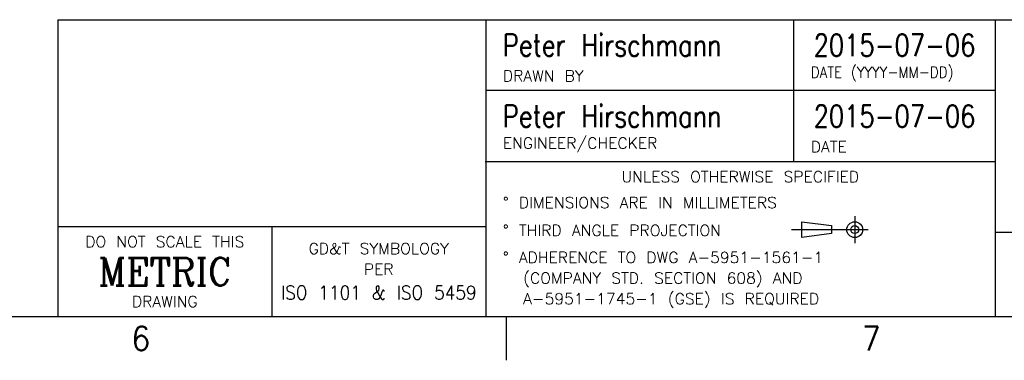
# Model space of a CAD drawing. Header units: inches. Extents: x -28 to 813, y -36 to 558.
# Tile 18 of 72: x 534 to 677, y -36 to 13. Entities that reach past the tile are written whole.
import ezdxf

# ---------------------------------------------------------------- set-up
doc = ezdxf.new("R2010")
doc.units = ezdxf.units.IN
doc.linetypes.add('DOT_CENTER', pattern=[14, 12, -1, 0, -1])
doc.layers.add('1', color=7, linetype='Continuous')
doc.styles.add('CONVERTER_11', font='txt.shx', dxfattribs={"width": 0.9})
doc.styles.add('CONVERTER_14', font='txt.shx', dxfattribs={"width": 0.81})
doc.styles.add('CONVERTER_15', font='txt.shx', dxfattribs={"width": 1.035})
doc.styles.add('CONVERTER_16', font='complex.shx', dxfattribs={"width": 0.95})

# ---------------------------------------------------------------- blocks, each defined once
blk = doc.blocks.new('Drawing_Grid_Zones__123', base_point=(-21.92888681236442, -29.69870763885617))
at = {"layer": '1', "color": 4, "linetype": 'Continuous'}
blk.add_line((604.9461131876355, -29.69870763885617), (604.9461131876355, -36.04870763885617), dxfattribs=at)
at = {"layer": '1', "color": 4, "char_height": 3.5, "attachment_point": 5, "line_spacing_factor": 1.08043217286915, "style": 'CONVERTER_11'}
for s, insert in [('6', (551.7648631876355, -32.87370763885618)), ('7', (658.1273631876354, -32.87370763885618))]:
    blk.add_mtext(s, dxfattribs=dict(at, insert=insert))
blk = doc.blocks.new('A1_Size_Verigy_Frame__124', base_point=(-21.92888681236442, -29.69870763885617))
at = {"color": 7, "linetype": 'Continuous'}
for p, q in [((539.6711131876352, 13.49504236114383), (539.6711131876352, -29.69870763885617)), ((539.6711131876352, 13.49504236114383), (601.9804881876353, 13.49504236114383)), ((601.9804881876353, 13.49504236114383), (601.9804881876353, -29.69870763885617)), ((601.9804881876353, 13.49504236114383), (806.3711131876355, 13.49504236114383)), ((676.2117381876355, -29.69870763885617), (676.2117381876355, 13.49504236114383)), ((742.4742381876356, -17.46120763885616), (676.2117381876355, -17.46120763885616))]:
    blk.add_line(p, q, dxfattribs=at)
at = {"color": 4, "linetype": 'Continuous'}
for p, q in [((646.8117381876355, 13.49504236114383), (646.8117381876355, -7.14245763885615)), ((676.2117381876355, 3.17629236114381), (601.9804881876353, 3.17629236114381)), ((601.8898631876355, -7.14245763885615), (676.2117381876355, -7.14245763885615)), ((539.6711131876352, -16.60183263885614), (601.9804881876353, -16.60183263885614)), ((570.8258006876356, -16.60183263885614), (570.8258006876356, -29.69870763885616)), ((647.98954587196, -15.89205545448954), (652.351525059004, -16.46451336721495)), ((647.98954587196, -18.19605545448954), (647.98954587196, -15.89205545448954)), ((652.351525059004, -16.46451336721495), (652.351525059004, -17.61699554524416)), ((652.351525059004, -17.61699554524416), (647.98954587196, -18.19605545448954))]:
    blk.add_line(p, q, dxfattribs=at)
at = {"color": 4, "linetype": 'DOT_CENTER'}
for p, q in [((655.7173740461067, -15.08291162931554), (655.7173740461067, -19.00519927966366)), ((646.5109088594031, -17.04405545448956), (653.7562302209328, -17.04405545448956)), ((653.7562302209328, -17.04405545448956), (657.6785178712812, -17.04405545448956))]:
    blk.add_line(p, q, dxfattribs=at)
at = {"color": 4, "linetype": 'Continuous'}
for radius in [1.152000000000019, 0.5795420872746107]:
    blk.add_circle((655.7173740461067, -17.04405545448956), radius, dxfattribs=at)
at = {"layer": '1', "color": 7, "linetype": 'Continuous'}
blk.add_line((-18.92888681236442, -29.69870763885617), (803.3711131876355, -29.69870763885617), dxfattribs=at)
at = {"layer": '1'}
blk.add_blockref('Drawing_Grid_Zones__123', (-21.92888681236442, -29.69870763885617), dxfattribs=at)
at = {"color": 3, "char_height": 3.2, "line_spacing_factor": 1.02040816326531, "style": 'CONVERTER_14'}
for s, insert, attachment_point in [('Peter Hirschmann', (604.4804881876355, 9.78431713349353), 4), ('2015-07-06', (661.5117381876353, 9.78431713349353), 5), ('Peter Hirschmann', (604.4804881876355, -0.53443286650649), 4), ('2015-07-06', (661.5117381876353, -0.53443286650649), 5)]:
    blk.add_mtext(s, dxfattribs=dict(at, insert=insert, attachment_point=attachment_point))
at = {"color": 4}
for s, insert, char_height, attachment_point, line_spacing_factor, style in [('DRAWN BY', (604.4804881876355, 4.5262923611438), 1.6, 7, 1.12545018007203, 'CONVERTER_15'), ('DATE (YYYY-MM-DD)', (649.3117381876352, 4.5262923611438), 1.6, 7, 1.12545018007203, 'CONVERTER_11'), ('ENGINEER/CHECKER', (604.4804881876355, -5.79245763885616), 1.6, 7, 1.12545018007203, 'CONVERTER_15'), ('DATE', (649.3117381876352, -5.79245763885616), 1.6, 7, 1.12545018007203, 'CONVERTER_15'), ('UNLESS OTHERWISE SPECIFIED', (639.0508006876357, -8.54245763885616), 1.6, 2, 1.12545018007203, 'CONVERTER_15'), ('%%d DIMENSIONS ARE IN MILLIMETERS', (604.4804881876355, -12.31569894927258), 1.6, 1, 1.12545018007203, 'CONVERTER_15'), ('%%d THIRD ANGLE PROJECTION', (604.4804881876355, -16.35405545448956), 1.6, 1, 1.12545018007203, 'CONVERTER_15'), ('DO NOT SCALE THIS', (555.2484569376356, -18.00183263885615), 1.6, 2, 1.12545018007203, 'CONVERTER_15'), ('GD&T SYMBOLOGY', (586.4031444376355, -19.00183263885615), 1.6, 2, 1.12545018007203, 'CONVERTER_15'), ('METRIC', (555.2484569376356, -23.15027013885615), 4, 5, 1.32052821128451, 'CONVERTER_16'), ('%%d ADHERENCE TO DWG A-5951-1561-1\\P  (COMPANY STD. SECTION 608) AND\\P  A-5951-1745-1 (GSE) IS REQUIRED', (604.4804881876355, -20.29241195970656), 1.6, 1, 1.12545018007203, 'CONVERTER_15'), ('PER', (586.4031444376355, -22.00183263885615), 1.6, 2, 0.90036014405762, 'CONVERTER_15'), ('ISO 1101 & ISO 5459', (586.4031444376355, -27.19870763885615), 2, 8, 0.90036014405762, 'CONVERTER_11'), ('DRAWING', (555.2484569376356, -28.29870763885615), 1.6, 8, 1.12545018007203, 'CONVERTER_15')]:
    blk.add_mtext(s, dxfattribs=dict(at, insert=insert, char_height=char_height, attachment_point=attachment_point, line_spacing_factor=line_spacing_factor, style=style))

msp = doc.modelspace()

# ---------------------------------------------------------------- block references
msp.add_blockref('A1_Size_Verigy_Frame__124', (-21.92888681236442, -29.69870763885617))

doc.saveas('drawing.dxf')
